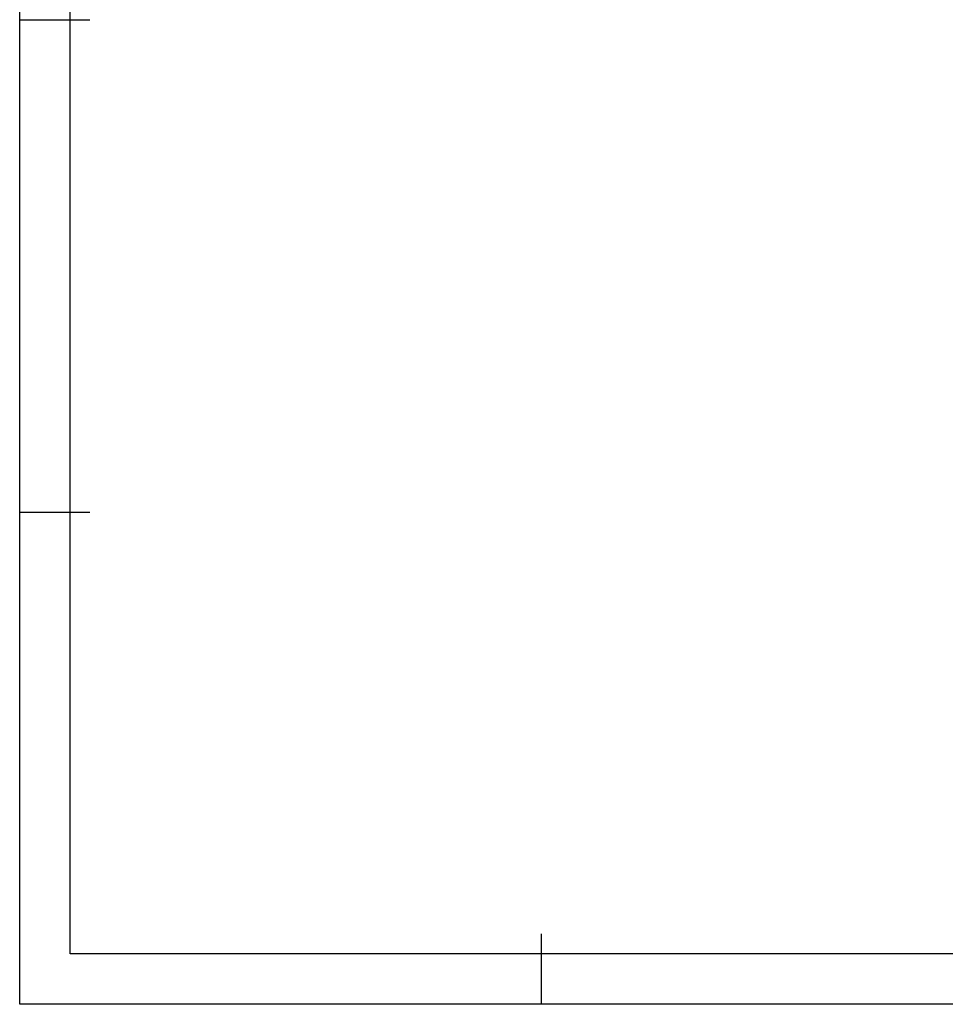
# Model space of a CAD drawing. Header units: millimetres. Extents: x -4806 to 345, y 512 to 4229.
# Tile 1 of 256: x -4806 to -4696, y 3877 to 3994. Entities that reach past the tile are written whole.
import ezdxf

# ---------------------------------------------------------------- set-up
doc = ezdxf.new("R2010")
doc.units = ezdxf.units.MM
doc.header["$LTSCALE"] = 5
doc.layers.add('HMI-D4', color=250, linetype='Continuous')

msp = doc.modelspace()

# ---------------------------------------------------------------- linework, layer by layer
at = {"layer": 'HMI-D4', "color": 0}
for points in [[(-4308.68, 4228.67), (-4308.68, 3876.87), (-4806.22, 3876.87), (-4806.22, 4228.67)], [(-4314.68, 4222.67), (-4314.68, 3882.87), (-4800.22, 3882.87), (-4800.22, 4222.67)]]:
    msp.add_lwpolyline(points, close=True, dxfattribs=at)
for points in [[(-4806.22, 3994.14), (-4797.85, 3994.14)], [(-4806.22, 3935.5), (-4797.85, 3935.5)], [(-4744.03, 3876.87), (-4744.03, 3885.25)]]:
    msp.add_lwpolyline(points, dxfattribs=at)

doc.saveas('drawing.dxf')
